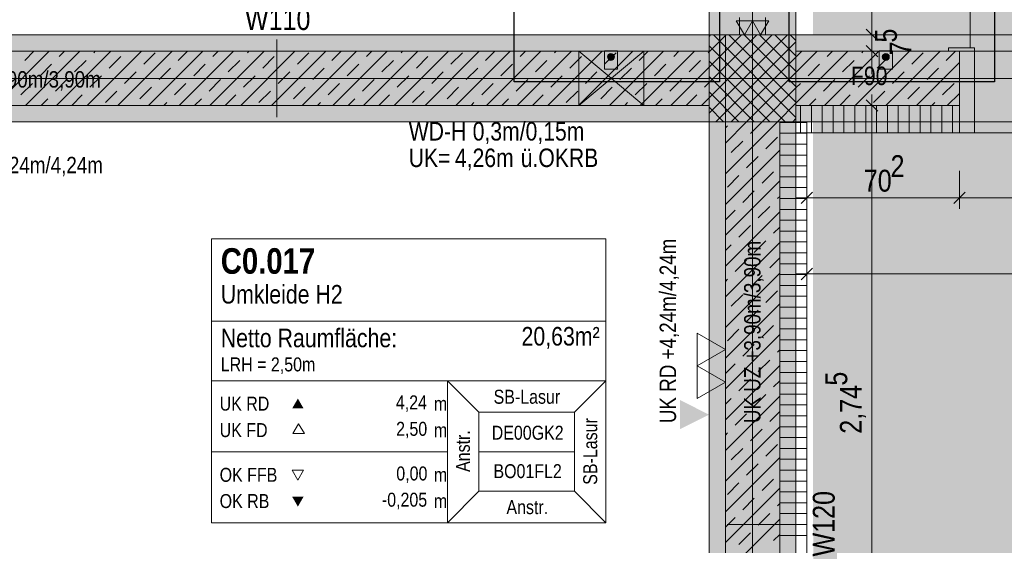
# Model space of a CAD drawing. Extents: x -500 to 300, y 62 to 1162.
# Tile 72 of 90: x -66 to 25, y 731 to 780. Entities that reach past the tile are written whole.
import ezdxf
from ezdxf.lldxf.tags import DXFTag

# ---------------------------------------------------------------- set-up
doc = ezdxf.new("R2010")
doc.units = 0
doc.layers.get('0').update_dxf_attribs({"lineweight": 13})
for name, color, linetype, lineweight, true_color in [('00_Beschriftung UZ', 3, 'Continuous', 35, 0x00ff00), ('30 -33 Aussenwände- 3 Aussenstützen', 7, 'Continuous', 50, 0x0000dd), ('30 -34 Innenwände- 1 tragend', 7, 'Continuous', 13, 0xdd0806), ('30 -34 Innenwände- 11 Durchbruch', 4, 'Continuous', 9, 0x00ffff), ('30 -34 Innenwände- 2 nichttragend', 7, 'Continuous', 18, 0xff7fe6), ('30 -34 Innenwände- 4 Türen_Fenster', 7, 'Continuous', 15, 0x9955ff), ('30 -35 Decken- 1 Konstruktion-Träger- Stahlbeton', 7, 'Continuous', 13, 0x33aa00), ('70 -72 Beschriftung- 2 Beschriftung Bauteile', 7, 'Continuous', 9, 0x9999ff), ('70 -75 Raumstempel- 1 Raumstempel', 7, 'Continuous', 25, 0xff6600), ('70 -76 Bemaßung- 2 Allgemein', 9, 'Continuous', 5, 0x808080), ('E_Leerrohr 32', 7, 'Continuous', 9, 0x00b300), ('E_Leerrohr Umrandung', 7, 'Continuous', 13, 0xffffff), ('E_Leerrohr_Detailnummer', 1, 'Continuous', 25, 0xff0000), ('E_Leerrohrdose 32', 7, 'Continuous', 9, 0x99ff99), ('iwb_Layout BA_Markierung', 7, 'Continuous', 9, 0xbadcdc), ('iwb_Schraffur_BW', 7, 'Continuous', 13, 0x7400e8), ('iwb_Schraffur_F90_feuerbestaendig', 1, 'Continuous', 13, 0xff0000), ('iwb_Schraffur_Unterzug', 7, 'Continuous', 5, 0xffffcc), ('iwb_Schraffur_Wand in Bauart BABW', 7, 'Continuous', 13, 0xac59ff), ('iwb_Sichtbeton', 2, 'Continuous', 50, 0xffff00), ('iwb_Sichtbeton-Shading', 2, 'Continuous', 50, 0xffff00)]:
    doc.layers.add(name, color=color, linetype=linetype, lineweight=lineweight, true_color=true_color)
for name, color, linetype, lineweight in [('70 -71 Achsen- 1 Gebäudeachsen', 7, 'STRICHPUNKT2-A06G93K98I', 18), ('70 -75 Raumstempel- 3 Wandstempel', 7, 'Continuous', 50), ('Keine', 7, 'Continuous', 9)]:
    doc.layers.add(name, color=color, linetype=linetype, lineweight=lineweight)
doc.styles.get("Standard").update_dxf_attribs({"font": 'ARIALN.TTF'})
tags = doc.linetypes.add('fein_strichliert-A06G93KA8I', pattern=[4, 1, -2, 1]).pattern_tags.tags
tags[8:9] = [DXFTag(74, 4), DXFTag(75, 0), DXFTag(340, '0'), DXFTag(46, 0.0), DXFTag(50, 0.0), DXFTag(44, 0.0), DXFTag(45, 0.0)]
tags[6:7] = [DXFTag(74, 4), DXFTag(75, 0), DXFTag(340, '0'), DXFTag(46, 0.0), DXFTag(50, 0.0), DXFTag(44, 0.0), DXFTag(45, 0.0)]
tags[4:5] = [DXFTag(74, 4), DXFTag(75, 0), DXFTag(340, '0'), DXFTag(46, 0.0), DXFTag(50, 0.0), DXFTag(44, 0.0), DXFTag(45, 0.0)]
tags = doc.linetypes.add('STRICHPUNKT2-A06G93K98I', pattern=[12.7, 6.35, -3.175, 0, -3.175]).pattern_tags.tags
tags[10:11] = [DXFTag(74, 4), DXFTag(75, 0), DXFTag(340, '0'), DXFTag(46, 0.0), DXFTag(50, 0.0), DXFTag(44, 0.0), DXFTag(45, 0.0)]
tags[8:9] = [DXFTag(74, 4), DXFTag(75, 0), DXFTag(340, '0'), DXFTag(46, 0.0), DXFTag(50, 0.0), DXFTag(44, 0.0), DXFTag(45, 0.0)]
tags[6:7] = [DXFTag(74, 4), DXFTag(75, 0), DXFTag(340, '0'), DXFTag(46, 0.0), DXFTag(50, 0.0), DXFTag(44, 0.0), DXFTag(45, 0.0)]
tags[4:5] = [DXFTag(74, 4), DXFTag(75, 0), DXFTag(340, '0'), DXFTag(46, 0.0), DXFTag(50, 0.0), DXFTag(44, 0.0), DXFTag(45, 0.0)]

# ---------------------------------------------------------------- blocks, each defined once
blk = doc.blocks.new('Shading-A06G93H18I', base_point=(43.752, 776.653))
at = {"layer": 'iwb_Sichtbeton-Shading', "color": 51, "true_color": 0xffff7f}
for points in [[(-146.298, 776.653), (-146.298, 777.253), (-2.298, 776.653), (-2.298, 777.253)], [(5.702, 776.653), (5.702, 777.253), (20.752, 776.653), (20.752, 777.253)], [(-0.498, 772.253), (-1.098, 771.653), (-146.298, 772.253), (-146.298, 771.653)], [(-0.498, 772.253), (-0.498, 317.122), (-1.098, 771.653), (-1.098, 317.116)]]:
    blk.add_solid(points, dxfattribs=at)
blk = doc.blocks.new('Polygon-A06G93K38I')
at = {"color": 0, "linetype": 'ByBlock', "lineweight": -2, "ltscale": 0.13}
blk.add_solid([(7.393, 86.702), (7.226, 1083.814), (76.501, 86.518), (76.501, 1083.814)], dxfattribs=at)
blk = doc.blocks.new('Referenz-A06G93KB8I')
at = {"layer": '00_Beschriftung UZ', "color": 0, "lineweight": -2}
for points in [[(-4.969, 742.171), (-2.299, 743.503), (-4.968, 744.842)], [(0.372, 742.171), (-2.299, 743.503), (0.37, 744.842)]]:
    blk.add_solid(points, dxfattribs=at)
at = {"layer": '30 -33 Aussenwände- 3 Aussenstützen', "color": 0, "lineweight": -2}
for p, q in [((-2.299, 778.308), (-2.153, 778.453)), ((-2.299, 776.894), (-0.739, 778.453)), ((-2.299, 775.48), (0.675, 778.453)), ((-2.299, 774.065), (2.089, 778.453)), ((-2.299, 772.651), (3.503, 778.453)), ((-2.299, 771.237), (4.918, 778.453)), ((-1.891, 778.453), (5.701, 770.861)), ((-1.668, 770.453), (5.701, 777.823)), ((-0.477, 778.453), (5.701, 772.275)), ((0.937, 778.453), (5.701, 773.689)), ((2.351, 778.453), (5.701, 775.104)), ((3.766, 778.453), (5.701, 776.518)), ((5.18, 778.453), (5.701, 777.932)), ((-2.299, 777.447), (4.695, 770.453)), ((-2.299, 776.033), (3.28, 770.453)), ((-0.254, 770.453), (5.701, 776.409)), ((1.701, 775.453), (1.701, 773.453)), ((-2.299, 774.618), (1.866, 770.453)), ((0.701, 774.453), (2.701, 774.453)), ((1.16, 770.453), (5.701, 774.994)), ((2.574, 770.453), (5.701, 773.58)), ((-2.299, 773.204), (0.452, 770.453)), ((-2.299, 771.79), (-0.962, 770.453)), ((3.989, 770.453), (5.701, 772.166)), ((5.403, 770.453), (5.701, 770.752))]:
    blk.add_line(p, q, dxfattribs=at)
at = {"layer": '30 -33 Aussenwände- 3 Aussenstützen', "color": 0, "linetype": 'Continuous', "lineweight": -2, "ltscale": 0.13}
for p, q in [((5.701, 778.453), (-2.299, 778.453)), ((-2.299, 778.453), (-2.299, 770.453)), ((5.701, 770.453), (5.701, 778.453)), ((-2.299, 770.453), (5.701, 770.453))]:
    blk.add_line(p, q, dxfattribs=at)
at = {"layer": '30 -34 Innenwände- 1 tragend', "color": 0, "lineweight": -2}
for p, q in [((-2.299, 776.953), (-146.299, 776.953)), ((-68.05, 771.953), (-63.05, 776.953)), ((-68.05, 771.953), (-63.05, 776.953)), ((-65.308, 776.11), (-64.465, 776.953)), ((-65.308, 776.11), (-64.465, 776.953)), ((-65.222, 771.953), (-60.222, 776.953)), ((-65.222, 771.953), (-60.222, 776.953)), ((-62.393, 771.953), (-57.393, 776.953)), ((-62.393, 771.953), (-57.393, 776.953)), ((-62.126, 776.463), (-61.636, 776.953)), ((-62.126, 776.463), (-61.636, 776.953)), ((-59.565, 771.953), (-54.565, 776.953)), ((-59.565, 771.953), (-54.565, 776.953)), ((-58.944, 776.817), (-58.808, 776.953)), ((-58.944, 776.817), (-58.808, 776.953)), ((-56.737, 771.953), (-51.737, 776.953)), ((-56.737, 771.953), (-51.737, 776.953)), ((-53.908, 771.953), (-48.908, 776.953)), ((-53.908, 771.953), (-48.908, 776.953)), ((-51.166, 776.11), (-50.322, 776.953)), ((-51.166, 776.11), (-50.322, 776.953)), ((-51.08, 771.953), (-46.08, 776.953)), ((-51.08, 771.953), (-46.08, 776.953)), ((-48.251, 771.953), (-43.251, 776.953)), ((-48.251, 771.953), (-43.251, 776.953)), ((-47.984, 776.463), (-47.494, 776.953)), ((-47.984, 776.463), (-47.494, 776.953)), ((-45.423, 771.953), (-40.423, 776.953)), ((-45.423, 771.953), (-40.423, 776.953)), ((-44.802, 776.817), (-44.666, 776.953)), ((-44.802, 776.817), (-44.666, 776.953)), ((-42.595, 771.953), (-37.595, 776.953)), ((-42.595, 771.953), (-37.595, 776.953)), ((-39.766, 771.953), (-34.766, 776.953)), ((-39.766, 771.953), (-34.766, 776.953)), ((-37.024, 776.11), (-36.18, 776.953)), ((-37.024, 776.11), (-36.18, 776.953)), ((-36.938, 771.953), (-31.938, 776.953)), ((-36.938, 771.953), (-31.938, 776.953)), ((-34.109, 771.953), (-29.109, 776.953)), ((-34.109, 771.953), (-29.109, 776.953)), ((-33.842, 776.463), (-33.352, 776.953)), ((-33.842, 776.463), (-33.352, 776.953)), ((-31.281, 771.953), (-26.281, 776.953)), ((-31.281, 771.953), (-26.281, 776.953)), ((-30.66, 776.817), (-30.523, 776.953)), ((-30.66, 776.817), (-30.523, 776.953)), ((-28.452, 771.953), (-23.452, 776.953)), ((-28.452, 771.953), (-23.452, 776.953)), ((-25.624, 771.953), (-20.624, 776.953)), ((-25.624, 771.953), (-20.624, 776.953)), ((-22.882, 776.11), (-22.038, 776.953)), ((-22.882, 776.11), (-22.038, 776.953)), ((-22.796, 771.953), (-17.796, 776.953)), ((-22.796, 771.953), (-17.796, 776.953)), ((-19.967, 771.953), (-14.967, 776.953)), ((-19.967, 771.953), (-14.967, 776.953)), ((-19.7, 776.463), (-19.21, 776.953)), ((-19.7, 776.463), (-19.21, 776.953)), ((-17.139, 771.953), (-12.139, 776.953)), ((-17.139, 771.953), (-12.139, 776.953)), ((-16.518, 776.817), (-16.381, 776.953)), ((-16.518, 776.817), (-16.381, 776.953)), ((-14.31, 771.953), (-9.31, 776.953)), ((-14.31, 771.953), (-9.31, 776.953)), ((-11.482, 771.953), (-6.482, 776.953)), ((-11.482, 771.953), (-6.482, 776.953)), ((-8.74, 776.11), (-7.896, 776.953)), ((-8.74, 776.11), (-7.896, 776.953)), ((-8.653, 771.953), (-3.653, 776.953)), ((-8.653, 771.953), (-3.653, 776.953)), ((-5.558, 776.463), (-5.068, 776.953)), ((-5.558, 776.463), (-5.068, 776.953)), ((5.701, 771.953), (5.701, 776.953)), ((5.701, 774.994), (7.66, 776.953)), ((5.701, 772.166), (10.489, 776.953)), ((5.701, 776.408), (6.246, 776.953)), ((5.701, 776.953), (20.751, 776.953)), ((8.317, 771.953), (13.317, 776.953)), ((8.584, 776.463), (9.075, 776.953)), ((11.146, 771.953), (16.146, 776.953)), ((11.766, 776.817), (11.903, 776.953)), ((13.974, 771.953), (18.974, 776.953)), ((19.545, 776.11), (20.388, 776.953)), ((20.751, 771.953), (20.751, 776.953)), ((-60.712, 775.049), (-59.651, 776.11)), ((-60.712, 775.049), (-59.651, 776.11)), ((-57.53, 775.403), (-56.469, 776.463)), ((-57.53, 775.403), (-56.469, 776.463)), ((-54.348, 775.756), (-53.287, 776.817)), ((-54.348, 775.756), (-53.287, 776.817)), ((-46.57, 775.049), (-45.509, 776.11)), ((-46.57, 775.049), (-45.509, 776.11)), ((-43.388, 775.403), (-42.327, 776.463)), ((-43.388, 775.403), (-42.327, 776.463)), ((-40.206, 775.756), (-39.145, 776.817)), ((-40.206, 775.756), (-39.145, 776.817)), ((-32.428, 775.049), (-31.367, 776.11)), ((-32.428, 775.049), (-31.367, 776.11)), ((-29.246, 775.403), (-28.185, 776.463)), ((-29.246, 775.403), (-28.185, 776.463)), ((-26.064, 775.756), (-25.003, 776.817)), ((-26.064, 775.756), (-25.003, 776.817)), ((-18.286, 775.049), (-17.225, 776.11)), ((-18.286, 775.049), (-17.225, 776.11)), ((-15.104, 775.403), (-14.043, 776.463)), ((-15.104, 775.403), (-14.043, 776.463)), ((-11.922, 775.756), (-10.861, 776.817)), ((-11.922, 775.756), (-10.861, 776.817)), ((-4.144, 775.049), (-3.083, 776.11)), ((-4.144, 775.049), (-3.083, 776.11)), ((-2.376, 776.817), (-2.299, 776.894)), ((-2.376, 776.817), (-2.299, 776.894)), ((9.999, 775.049), (11.059, 776.11)), ((13.181, 775.403), (14.241, 776.463)), ((16.363, 775.756), (17.423, 776.817)), ((-63.894, 774.695), (-62.833, 775.756)), ((-63.894, 774.695), (-62.833, 775.756)), ((-52.934, 774.342), (-51.873, 775.403)), ((-52.934, 774.342), (-51.873, 775.403)), ((-49.752, 774.695), (-48.691, 775.756)), ((-49.752, 774.695), (-48.691, 775.756)), ((-38.792, 774.342), (-37.731, 775.403)), ((-38.792, 774.342), (-37.731, 775.403)), ((-35.61, 774.695), (-34.549, 775.756)), ((-35.61, 774.695), (-34.549, 775.756)), ((-24.65, 774.342), (-23.589, 775.403)), ((-24.65, 774.342), (-23.589, 775.403)), ((-21.468, 774.695), (-20.407, 775.756)), ((-21.468, 774.695), (-20.407, 775.756)), ((-10.508, 774.342), (-9.447, 775.403)), ((-10.508, 774.342), (-9.447, 775.403)), ((-7.326, 774.695), (-6.265, 775.756)), ((-7.326, 774.695), (-6.265, 775.756)), ((-5.825, 771.953), (-2.299, 775.48)), ((-5.825, 771.953), (-2.299, 775.48)), ((6.817, 774.695), (7.877, 775.756)), ((16.802, 771.953), (20.751, 775.902)), ((17.777, 774.342), (18.837, 775.403)), ((-62.48, 773.281), (-61.419, 774.342)), ((-62.48, 773.281), (-61.419, 774.342)), ((-59.298, 773.635), (-58.237, 774.695)), ((-59.298, 773.635), (-58.237, 774.695)), ((-56.116, 773.988), (-55.055, 775.049)), ((-56.116, 773.988), (-55.055, 775.049)), ((-48.338, 773.281), (-47.277, 774.342)), ((-48.338, 773.281), (-47.277, 774.342)), ((-45.156, 773.635), (-44.095, 774.695)), ((-45.156, 773.635), (-44.095, 774.695)), ((-41.974, 773.988), (-40.913, 775.049)), ((-41.974, 773.988), (-40.913, 775.049)), ((-34.196, 773.281), (-33.135, 774.342)), ((-34.196, 773.281), (-33.135, 774.342)), ((-31.014, 773.635), (-29.953, 774.695)), ((-31.014, 773.635), (-29.953, 774.695)), ((-27.832, 773.988), (-26.771, 775.049)), ((-27.832, 773.988), (-26.771, 775.049)), ((-20.053, 773.281), (-18.993, 774.342)), ((-20.053, 773.281), (-18.993, 774.342)), ((-16.871, 773.635), (-15.811, 774.695)), ((-16.871, 773.635), (-15.811, 774.695)), ((-13.689, 773.988), (-12.629, 775.049)), ((-13.689, 773.988), (-12.629, 775.049)), ((-5.911, 773.281), (-4.851, 774.342)), ((-5.911, 773.281), (-4.851, 774.342)), ((8.231, 773.281), (9.291, 774.342)), ((11.413, 773.635), (12.473, 774.695)), ((14.595, 773.988), (15.655, 775.049)), ((-65.662, 772.928), (-64.601, 773.988)), ((-65.662, 772.928), (-64.601, 773.988)), ((-57.884, 772.221), (-56.823, 773.281)), ((-57.884, 772.221), (-56.823, 773.281)), ((-54.702, 772.574), (-53.641, 773.635)), ((-54.702, 772.574), (-53.641, 773.635)), ((-51.52, 772.928), (-50.459, 773.988)), ((-51.52, 772.928), (-50.459, 773.988)), ((-43.742, 772.221), (-42.681, 773.281)), ((-43.742, 772.221), (-42.681, 773.281)), ((-40.56, 772.574), (-39.499, 773.635)), ((-40.56, 772.574), (-39.499, 773.635)), ((-37.378, 772.928), (-36.317, 773.988)), ((-37.378, 772.928), (-36.317, 773.988)), ((-29.599, 772.221), (-28.539, 773.281)), ((-29.599, 772.221), (-28.539, 773.281)), ((-26.417, 772.574), (-25.357, 773.635)), ((-26.417, 772.574), (-25.357, 773.635)), ((-23.235, 772.928), (-22.175, 773.988)), ((-23.235, 772.928), (-22.175, 773.988)), ((-15.457, 772.221), (-14.397, 773.281)), ((-15.457, 772.221), (-14.397, 773.281)), ((-12.275, 772.574), (-11.215, 773.635)), ((-12.275, 772.574), (-11.215, 773.635)), ((-9.093, 772.928), (-8.033, 773.988)), ((-9.093, 772.928), (-8.033, 773.988)), ((-2.729, 773.635), (-2.299, 774.065)), ((-2.729, 773.635), (-2.299, 774.065)), ((5.701, 773.58), (6.11, 773.988)), ((12.827, 772.221), (13.888, 773.281)), ((16.009, 772.574), (17.07, 773.635)), ((19.191, 772.928), (20.252, 773.988)), ((-63.808, 771.953), (-63.187, 772.574)), ((-63.808, 771.953), (-63.187, 772.574)), ((-60.979, 771.953), (-60.005, 772.928)), ((-60.979, 771.953), (-60.005, 772.928)), ((-49.666, 771.953), (-49.045, 772.574)), ((-49.666, 771.953), (-49.045, 772.574)), ((-46.837, 771.953), (-45.863, 772.928)), ((-46.837, 771.953), (-45.863, 772.928)), ((-35.523, 771.953), (-34.903, 772.574)), ((-35.523, 771.953), (-34.903, 772.574)), ((-32.695, 771.953), (-31.721, 772.928)), ((-32.695, 771.953), (-31.721, 772.928)), ((-21.381, 771.953), (-20.761, 772.574)), ((-21.381, 771.953), (-20.761, 772.574)), ((-18.553, 771.953), (-17.579, 772.928)), ((-18.553, 771.953), (-17.579, 772.928)), ((-7.239, 771.953), (-6.618, 772.574)), ((-7.239, 771.953), (-6.618, 772.574)), ((-4.411, 771.953), (-3.436, 772.928)), ((-4.411, 771.953), (-3.436, 772.928)), ((-2.997, 771.953), (-2.299, 772.651)), ((-2.997, 771.953), (-2.299, 772.651)), ((6.903, 771.953), (7.524, 772.574)), ((9.731, 771.953), (10.706, 772.928)), ((19.631, 771.953), (20.751, 773.074)), ((-2.299, 771.953), (-146.299, 771.953)), ((-52.494, 771.953), (-52.227, 772.221)), ((-52.494, 771.953), (-52.227, 772.221)), ((-38.352, 771.953), (-38.085, 772.221)), ((-38.352, 771.953), (-38.085, 772.221)), ((-24.21, 771.953), (-23.943, 772.221)), ((-24.21, 771.953), (-23.943, 772.221)), ((-10.068, 771.953), (-9.8, 772.221)), ((-10.068, 771.953), (-9.8, 772.221)), ((5.701, 771.953), (20.751, 771.953)), ((18.217, 771.953), (18.484, 772.221)), ((4.201, 770.453), (-0.799, 770.453)), ((-0.799, 768.494), (1.16, 770.453)), ((-0.799, 765.666), (3.989, 770.453)), ((-0.799, 613.453), (-0.799, 770.453)), ((-0.799, 769.908), (-0.608, 770.099)), ((1.513, 769.392), (2.574, 770.453)), ((4.201, 613.453), (4.201, 770.453)), ((2.928, 767.978), (3.988, 769.039)), ((-0.799, 762.837), (4.201, 767.837)), ((-0.254, 767.624), (0.806, 768.685)), ((1.16, 766.21), (2.22, 767.271)), ((-0.608, 764.442), (0.453, 765.503)), ((2.574, 764.796), (3.635, 765.857)), ((-0.799, 760.009), (4.201, 765.009)), ((0.806, 763.028), (1.867, 764.089)), ((3.988, 763.382), (4.201, 763.595)), ((2.22, 761.614), (3.281, 762.675)), ((-0.799, 761.423), (0.099, 762.321)), ((-0.799, 757.181), (4.201, 762.181)), ((0.453, 759.846), (1.513, 760.907)), ((3.635, 760.2), (4.201, 760.766)), ((-0.799, 754.352), (4.201, 759.352)), ((-0.799, 758.595), (-0.254, 759.139)), ((1.867, 758.432), (2.928, 759.493)), ((3.281, 757.018), (4.201, 757.938)), ((0.099, 756.664), (1.16, 757.725)), ((-0.799, 751.524), (4.201, 756.524)), ((1.513, 755.25), (2.574, 756.311)), ((-0.799, 755.766), (-0.608, 755.957)), ((-0.254, 753.482), (0.806, 754.543)), ((2.928, 753.836), (3.988, 754.896)), ((-0.799, 748.695), (4.201, 753.695)), ((1.16, 752.068), (2.22, 753.129)), ((2.574, 750.654), (3.635, 751.714)), ((-0.799, 745.867), (4.201, 750.867)), ((-0.608, 750.3), (0.453, 751.361)), ((0.806, 748.886), (1.867, 749.947)), ((3.988, 749.24), (4.201, 749.453)), ((-0.799, 747.281), (0.099, 748.179)), ((-0.799, 743.038), (4.201, 748.038)), ((2.22, 747.472), (3.281, 748.532)), ((0.453, 745.704), (1.513, 746.765)), ((3.635, 746.058), (4.201, 746.624)), ((-0.799, 740.21), (4.201, 745.21)), ((1.867, 744.29), (2.928, 745.351)), ((-0.799, 744.453), (-0.254, 744.997)), ((0.099, 742.522), (1.16, 743.583)), ((3.281, 742.876), (4.201, 743.796)), ((-0.799, 737.382), (4.201, 742.382)), ((-0.799, 741.624), (-0.608, 741.815)), ((1.513, 741.108), (2.574, 742.169)), ((2.928, 739.694), (3.988, 740.754)), ((-0.254, 739.34), (0.806, 740.401)), ((-0.799, 734.553), (4.201, 739.553)), ((1.16, 737.926), (2.22, 738.987)), ((-0.608, 736.158), (0.453, 737.219)), ((2.574, 736.512), (3.635, 737.572)), ((-0.799, 731.725), (4.201, 736.725)), ((0.806, 734.744), (1.867, 735.805)), ((3.988, 735.097), (4.201, 735.31)), ((2.22, 733.33), (3.281, 734.39)), ((-0.799, 733.139), (0.099, 734.037)), ((-0.799, 728.896), (4.201, 733.896)), ((0.453, 731.562), (1.513, 732.623)), ((3.635, 731.915), (4.201, 732.482))]:
    blk.add_line(p, q, dxfattribs=at)
at = {"layer": '30 -34 Innenwände- 1 tragend', "color": 0, "linetype": 'Continuous', "lineweight": -2, "ltscale": 0.13}
for p, q in [((-2.299, 776.953), (-146.299, 776.953)), ((-2.299, 776.953), (-2.299, 771.953)), ((5.701, 776.953), (20.751, 776.953)), ((-2.299, 771.953), (-146.299, 771.953)), ((-0.799, 613.453), (-0.799, 770.453)), ((6.701, 613.453), (6.701, 770.453)), ((5.701, 769.453), (20.751, 769.453))]:
    blk.add_line(p, q, dxfattribs=at)
at = {"layer": '30 -34 Innenwände- 11 Durchbruch', "color": 0, "linetype": 'Continuous', "lineweight": -2, "ltscale": 0.13}
for p, q in [((-14.299, 771.951), (-14.299, 776.951)), ((-14.299, 776.951), (-8.299, 771.951)), ((-8.299, 776.951), (-14.299, 771.951)), ((-14.299, 776.951), (-8.299, 776.951)), ((-8.299, 776.951), (-14.299, 771.951)), ((-8.299, 771.951), (-14.299, 776.951)), ((-8.299, 771.951), (-8.299, 776.951)), ((-14.299, 771.951), (-8.299, 771.951))]:
    blk.add_line(p, q, dxfattribs=at)
at = {"layer": '30 -34 Innenwände- 11 Durchbruch', "color": 0, "lineweight": -2}
for points in [[(-14.299, 771.951), (-14.299, 776.951), (-11.299, 774.451)], [(-8.299, 771.951), (-11.299, 774.451), (-8.299, 776.951)]]:
    blk.add_solid(points, dxfattribs=at)
at = {"layer": '30 -34 Innenwände- 2 nichttragend', "color": 0, "linetype": 'Continuous', "lineweight": -2, "ltscale": 0.13}
for p, q in [((0.501, 778.453), (0.501, 780.053)), ((2.901, 778.453), (2.901, 780.053))]:
    blk.add_line(p, q, dxfattribs=at)
at = {"layer": '30 -34 Innenwände- 2 nichttragend', "color": 0, "lineweight": -2}
for p, q in [((20.751, 776.953), (19.751, 776.953)), ((5.701, 769.453), (5.701, 771.953)), ((5.701, 771.953), (20.751, 771.953)), ((6.121, 769.453), (6.121, 771.953)), ((7.121, 769.453), (7.121, 771.953)), ((8.121, 769.453), (8.121, 771.953)), ((9.121, 769.453), (9.121, 771.953)), ((10.121, 769.453), (10.121, 771.953)), ((11.121, 769.453), (11.121, 771.953)), ((12.121, 769.453), (12.121, 771.953)), ((13.121, 769.453), (13.121, 771.953)), ((14.121, 769.453), (14.121, 771.953)), ((15.121, 769.453), (15.121, 771.953)), ((16.121, 769.453), (16.121, 771.953)), ((17.121, 769.453), (17.121, 771.953)), ((18.121, 769.453), (18.121, 771.953)), ((19.121, 769.453), (19.121, 771.953)), ((20.121, 769.453), (20.121, 771.953)), ((20.751, 769.453), (20.751, 771.953)), ((4.201, 613.453), (4.201, 770.453)), ((6.701, 770.453), (4.201, 770.453)), ((6.701, 770.394), (4.201, 770.394)), ((6.701, 613.453), (6.701, 770.453)), ((6.701, 769.394), (4.201, 769.394)), ((5.701, 769.453), (20.751, 769.453)), ((6.701, 768.394), (4.201, 768.394)), ((6.701, 767.394), (4.201, 767.394)), ((6.701, 766.394), (4.201, 766.394)), ((6.701, 765.394), (4.201, 765.394)), ((6.701, 764.394), (4.201, 764.394)), ((6.701, 763.394), (4.201, 763.394)), ((6.701, 762.394), (4.201, 762.394)), ((6.701, 761.394), (4.201, 761.394)), ((6.701, 760.394), (4.201, 760.394)), ((6.701, 759.394), (4.201, 759.394)), ((6.701, 758.394), (4.201, 758.394)), ((6.701, 757.394), (4.201, 757.394)), ((6.701, 756.394), (4.201, 756.394)), ((6.701, 755.394), (4.201, 755.394)), ((6.701, 754.394), (4.201, 754.394)), ((6.701, 753.394), (4.201, 753.394)), ((6.701, 752.394), (4.201, 752.394)), ((6.701, 751.394), (4.201, 751.394)), ((6.701, 750.394), (4.201, 750.394)), ((6.701, 749.394), (4.201, 749.394)), ((6.701, 748.394), (4.201, 748.394)), ((6.701, 747.394), (4.201, 747.394)), ((6.701, 746.394), (4.201, 746.394)), ((6.701, 745.394), (4.201, 745.394)), ((6.701, 744.394), (4.201, 744.394)), ((6.701, 743.394), (4.201, 743.394)), ((6.701, 742.394), (4.201, 742.394)), ((6.701, 741.394), (4.201, 741.394)), ((6.701, 740.394), (4.201, 740.394)), ((6.701, 739.394), (4.201, 739.394)), ((6.701, 738.394), (4.201, 738.394)), ((6.701, 737.394), (4.201, 737.394)), ((6.701, 736.394), (4.201, 736.394)), ((6.701, 735.394), (4.201, 735.394)), ((6.701, 734.394), (4.201, 734.394)), ((6.701, 733.394), (4.201, 733.394)), ((6.701, 732.394), (4.201, 732.394))]:
    blk.add_line(p, q, dxfattribs=at)
at = {"layer": '30 -34 Innenwände- 4 Türen_Fenster', "color": 0, "linetype": 'fein_strichliert-A06G93KA8I', "lineweight": -2, "ltscale": 0.13}
for p, q in [((21.751, 777.273), (21.751, 798.273)), ((20.751, 776.953), (43.751, 776.953)), ((20.751, 769.453), (43.751, 769.453))]:
    blk.add_line(p, q, dxfattribs=at)
at = {"layer": '30 -34 Innenwände- 4 Türen_Fenster', "color": 0, "linetype": 'Continuous', "lineweight": -2, "ltscale": 0.13}
for p, q in [((21.751, 777.273), (19.751, 777.273)), ((19.751, 777.273), (19.751, 776.953)), ((19.751, 776.953), (20.751, 776.953)), ((20.751, 776.953), (20.751, 769.453)), ((22.151, 777.273), (21.751, 777.273)), ((22.151, 769.453), (22.151, 777.273)), ((20.751, 769.453), (22.151, 769.453))]:
    blk.add_line(p, q, dxfattribs=at)
at = {"layer": '30 -34 Innenwände- 4 Türen_Fenster', "color": 0, "linetype": 'fein_strichliert-A06G93KA8I', "lineweight": -2, "ltscale": 0.13}
blk.add_ellipse((21.751, 777.273), major_axis=(21, 0), ratio=1, start_param=0, end_param=1.570796, dxfattribs=at)
at = {"layer": '30 -35 Decken- 1 Konstruktion-Träger- Stahlbeton', "color": 0, "linetype": 'fein_strichliert-A06G93KA8I', "lineweight": -2, "ltscale": 0.13}
for p, q in [((-2.299, 830.453), (-2.299, 778.453)), ((5.701, 830.453), (5.701, 778.453)), ((-298.299, 778.453), (-0.799, 778.453)), ((5.701, 778.453), (76.501, 778.453)), ((-298.299, 770.453), (-0.799, 770.453)), ((-2.299, 227.453), (-2.299, 770.453)), ((5.701, 770.453), (76.501, 770.453)), ((5.701, 227.453), (5.701, 770.453))]:
    blk.add_line(p, q, dxfattribs=at)
at = {"layer": '30 -35 Decken- 1 Konstruktion-Träger- Stahlbeton', "color": 0, "lineweight": -2}
for p, q in [((5.701, 778.453), (-2.299, 778.453)), ((-0.799, 778.453), (-0.799, 770.453)), ((5.701, 778.453), (5.701, 770.453)), ((-2.299, 770.453), (5.701, 770.453))]:
    blk.add_line(p, q, dxfattribs=at)
at = {"layer": '70 -71 Achsen- 1 Gebäudeachsen', "color": 0, "linetype": 'STRICHPUNKT2-A06G93K98I', "lineweight": -2, "ltscale": 0.13}
for p, q in [((1.701, 1084.393), (1.701, 84.953)), ((-387.239, 774.453), (76.501, 774.453))]:
    blk.add_line(p, q, dxfattribs=at)
at = {"layer": '70 -72 Beschriftung- 2 Beschriftung Bauteile', "color": 0, "lineweight": -2}
for p, q in [((0.201, 779.752), (0.951, 778.453)), ((1.701, 779.752), (0.201, 779.752)), ((0.951, 778.453), (1.701, 779.752)), ((1.701, 779.752), (2.451, 778.453)), ((3.201, 779.752), (1.701, 779.752)), ((2.451, 778.453), (3.201, 779.752)), ((-0.799, 749.503), (-3.397, 751.003)), ((-3.397, 751.003), (-3.397, 748.003)), ((-3.397, 748.003), (-0.799, 749.503)), ((-0.799, 746.503), (-3.397, 748.003)), ((-3.397, 748.003), (-3.397, 745.003)), ((-3.397, 745.003), (-0.799, 746.503))]:
    blk.add_line(p, q, dxfattribs=at)
for points in [[(0.951, 778.453), (0.201, 779.752), (0.951, 779.752)], [(0.951, 778.453), (0.951, 779.752), (1.701, 779.752)], [(2.451, 778.453), (1.701, 779.752), (2.451, 779.752)], [(2.451, 778.453), (2.451, 779.752), (3.201, 779.752)]]:
    blk.add_solid(points, dxfattribs=at)
at = {"layer": '70 -75 Raumstempel- 1 Raumstempel', "color": 0, "lineweight": -2}
for p, q in [((-48.124, 759.693), (-48.124, 733.553)), ((-11.8, 759.693), (-48.124, 759.693)), ((-11.8, 733.553), (-11.8, 759.693)), ((-11.8, 752.098), (-48.124, 752.098)), ((-48.124, 746.623), (-26.395, 746.623)), ((-23.512, 743.726), (-26.395, 746.623)), ((-11.8, 746.623), (-26.395, 746.623)), ((-26.395, 746.623), (-26.395, 733.553)), ((-14.683, 743.726), (-11.8, 746.623)), ((-23.512, 736.451), (-23.512, 743.726)), ((-23.512, 743.726), (-14.683, 743.726)), ((-14.683, 736.451), (-14.683, 743.726)), ((-40.086, 742.663), (-40.61, 741.757)), ((-39.563, 741.757), (-40.086, 742.663)), ((-40.61, 741.757), (-39.563, 741.757)), ((-48.124, 740.088), (-26.395, 740.088)), ((-14.683, 740.088), (-23.512, 740.088)), ((-40.158, 737.484), (-40.681, 738.39)), ((-40.681, 738.39), (-39.635, 738.39)), ((-39.635, 738.39), (-40.158, 737.484)), ((-23.512, 736.451), (-26.395, 733.553)), ((-23.512, 736.451), (-14.683, 736.451)), ((-14.683, 736.451), (-11.8, 733.553)), ((-11.8, 733.553), (-48.124, 733.553))]:
    blk.add_line(p, q, dxfattribs=at)
for points in [[(-39.635, 744.078), (-40.158, 744.984), (-40.681, 744.078)], [(-39.635, 735.947), (-40.158, 735.041), (-40.681, 735.947)]]:
    blk.add_solid(points, dxfattribs=at)
at = {"layer": '70 -76 Bemaßung- 2 Allgemein', "color": 0, "linetype": 'Continuous', "lineweight": -2, "ltscale": 0.13}
for p, q in [((12.701, 829.393), (12.701, 779.514)), ((12.701, 779.514), (12.701, 780.574)), ((13.232, 777.923), (12.171, 778.984)), ((13.232, 777.923), (12.171, 778.984)), ((12.701, 777.453), (12.701, 779.514)), ((12.701, 777.453), (12.701, 779.514)), ((10.201, 778.453), (13.701, 778.453)), ((10.201, 778.453), (13.701, 778.453)), ((12.701, 778.453), (12.701, 776.953)), ((12.701, 777.953), (12.701, 775.893)), ((10.201, 776.953), (13.701, 776.953)), ((12.171, 777.484), (13.232, 776.423)), ((12.701, 775.893), (12.701, 774.833)), ((12.171, 772.484), (13.232, 771.423)), ((12.701, 772.953), (12.701, 770.893)), ((10.201, 771.953), (13.701, 771.953)), ((12.701, 718.114), (12.701, 770.893)), ((6.703, 765.953), (6.703, 762.453)), ((20.751, 765.953), (20.751, 762.453)), ((20.751, 765.953), (20.751, 762.453)), ((5.703, 763.453), (7.763, 763.453)), ((6.172, 762.923), (7.233, 763.984)), ((19.691, 763.453), (7.763, 763.453)), ((21.751, 763.453), (19.691, 763.453)), ((19.751, 763.453), (21.812, 763.453)), ((20.221, 762.923), (21.282, 763.984)), ((21.282, 763.984), (20.221, 762.923)), ((42.691, 763.453), (21.812, 763.453)), ((6.703, 758.953), (6.703, 755.453)), ((6.172, 755.923), (7.233, 756.984)), ((5.703, 756.453), (7.763, 756.453)), ((57.741, 756.453), (7.763, 756.453))]:
    blk.add_line(p, q, dxfattribs=at)
at = {"layer": 'Keine', "color": 0, "lineweight": -2}
for p, q in [((-42.087, 778.038), (-42.087, 770.869)), ((6.536, 733.391), (-0.634, 733.391))]:
    blk.add_line(p, q, dxfattribs=at)
at = {"layer": '00_Beschriftung UZ', "color": 0, "linetype": 'ByBlock', "lineweight": -2, "ltscale": 0.13, "char_height": 1.51033, "attachment_point": 1}
for s, insert in [('{\\fArial Narrow;UK UZ +3,90m/3,90m}', (-75.081, 775.116)), ('{\\fArial Narrow;UK RD +4,24m/4,24m}', (-75.08, 767.229))]:
    blk.add_mtext(s, dxfattribs=dict(at, insert=insert))
at = {"layer": '00_Beschriftung UZ', "color": 0, "linetype": 'ByBlock', "lineweight": -2, "ltscale": 0.13, "char_height": 1.51033, "attachment_point": 1, "rotation": 90}
for s, insert in [('{\\fArial Narrow;UK RD +4,24m/4,24m}', (-6.849, 742.722)), ('{\\fArial Narrow;UK UZ +3,90m/3,90m}', (0.926, 742.722))]:
    blk.add_mtext(s, dxfattribs=dict(at, insert=insert))
at = {"layer": '30 -34 Innenwände- 11 Durchbruch', "color": 0, "linetype": 'Continuous', "lineweight": -2, "ltscale": 0.13, "char_height": 1.7, "attachment_point": 1}
for s, insert in [('{\\fArial Narrow;0,3m/0,15m}', (-24.064, 770.428)), ('{\\fArial Narrow;WD-H}', (-29.951, 770.428)), ('{\\fArial Narrow;UK=}', (-29.951, 767.992)), ('{\\fArial Narrow;4,26m}', (-25.699, 767.992)), ('{\\fArial Narrow;ü.OKRB}', (-19.642, 767.992))]:
    blk.add_mtext(s, dxfattribs=dict(at, insert=insert))
at = {"layer": '70 -75 Raumstempel- 1 Raumstempel', "color": 0, "linetype": 'Continuous', "lineweight": -2, "ltscale": 0.13, "attachment_point": 1}
for s, insert, char_height, rotation in [('{\\fArial Narrow|b1|i0;C0.017}', (-47.257, 758.822), 2.3536, 0), ('{\\fArial Narrow;Umkleide H2}', (-47.257, 755.439), 1.71171, 0), ('{\\fArial Narrow;Netto Raumfläche:}', (-47.257, 751.418), 1.71171, 0), ('{\\fArial Narrow;20,63m²}', (-19.566, 751.573), 1.71171, 0), ('{\\fArial Narrow;LRH = 2,50m}', (-47.257, 748.77), 1.28378, 0), ('{\\fArial Narrow;4,24}', (-31.135, 745.274), 1.28378, 0), ('{\\fArial Narrow;SB-Lasur}', (-22.137, 745.791), 1.28378, 0), ('{\\fArial Narrow;UK RD}', (-47.359, 745.158), 1.28378, 0), ('{\\fArial Narrow;m}', (-27.638, 745.148), 1.28378, 0), ('{\\fArial Narrow;SB-Lasur}', (-13.885, 737.049), 1.28378, 90), ('{\\fArial Narrow;UK FD}', (-47.359, 742.724), 1.28378, 0), ('{\\fArial Narrow;2,50}', (-31.114, 742.84), 1.28378, 0), ('{\\fArial Narrow;Anstr.}', (-25.608, 738.23), 1.28378, 90), ('{\\fArial Narrow;DE00GK2}', (-22.312, 742.481), 1.28378, 0), ('{\\fArial Narrow;m}', (-27.638, 742.714), 1.28378, 0), ('{\\fArial Narrow;BO01FL2}', (-22.152, 738.945), 1.28378, 0), ('{\\fArial Narrow;OK FFB}', (-47.359, 738.605), 1.28378, 0), ('{\\fArial Narrow;0,00}', (-31.096, 738.731), 1.28378, 0), ('{\\fArial Narrow;m}', (-27.638, 738.605), 1.28378, 0), ('{\\fArial Narrow;OK RB}', (-47.359, 736.191), 1.28378, 0), ('{\\fArial Narrow;-0,205}', (-32.424, 736.317), 1.28378, 0), ('{\\fArial Narrow;m}', (-27.638, 736.191), 1.28378, 0), ('{\\fArial Narrow;Anstr.}', (-20.956, 735.632), 1.28378, 0)]:
    blk.add_mtext(s, dxfattribs=dict(at, insert=insert, char_height=char_height, rotation=rotation))
at = {"layer": '70 -75 Raumstempel- 3 Wandstempel', "color": 0, "linetype": 'Continuous', "lineweight": -2, "ltscale": 0.13, "attachment_point": 1}
for s, insert, char_height in [('{\\fArial Narrow;W110}', (-45.029, 780.917), 2.01377), ('{\\fArial Narrow;F90}', (10.766, 775.532), 1.7)]:
    blk.add_mtext(s, dxfattribs=dict(at, insert=insert, char_height=char_height))
at = {"layer": '70 -75 Raumstempel- 3 Wandstempel', "color": 0, "linetype": 'Continuous', "lineweight": -2, "ltscale": 0.13, "insert": (7.252, 730.449), "char_height": 2.01377, "attachment_point": 1, "rotation": 90}
blk.add_mtext('{\\fArial Narrow;W120}', dxfattribs=at)
at = {"layer": '70 -76 Bemaßung- 2 Allgemein', "color": 0, "linetype": 'Continuous', "lineweight": -2, "ltscale": 0.13, "char_height": 2.01377, "attachment_point": 1, "rotation": 90}
for s, insert in [('{\\fArial Narrow;5}', (12.981, 777.746)), ('{\\fArial Narrow;7}', (14.324, 776.567)), ('{\\fArial Narrow;5}', (8.409, 746.17)), ('{\\fArial Narrow;2,74}', (9.751, 741.744))]:
    blk.add_mtext(s, dxfattribs=dict(at, insert=insert))
at = {"layer": '70 -76 Bemaßung- 2 Allgemein', "color": 0, "linetype": 'Continuous', "lineweight": -2, "ltscale": 0.13, "char_height": 2.01377, "attachment_point": 1}
for s, insert in [('{\\fArial Narrow;2}', (14.409, 767.383)), ('{\\fArial Narrow;70}', (11.948, 766.04))]:
    blk.add_mtext(s, dxfattribs=dict(at, insert=insert))
blk = doc.blocks.new('Referenz-A06G93KD8I')
at = {"layer": 'iwb_Schraffur_BW', "linetype": 'Continuous', "ltscale": 0.13}
blk.add_solid([(-0.798, 773.453), (4.202, 773.453), (-0.798, 208.513), (4.202, 208.513)], dxfattribs=at)
at = {"layer": 'iwb_Schraffur_F90_feuerbestaendig', "linetype": 'Continuous', "ltscale": 0.13}
blk.add_solid([(4.202, 776.953), (20.752, 776.953), (4.202, 771.953), (20.752, 771.953)], dxfattribs=at)
at = {"layer": 'iwb_Schraffur_Unterzug', "linetype": 'Continuous', "ltscale": 0.13}
for points in [[(-2.298, 227.453), (-2.298, 830.453), (5.702, 227.453), (5.702, 830.453)], [(-298.298, 774.453), (-298.298, 778.453), (76.501, 778.453)], [(-298.298, 774.453), (76.501, 778.453), (76.501, 774.883)], [(-298.298, 774.453), (76.501, 774.883), (76.501, 774.024)], [(-298.298, 774.453), (76.501, 774.024), (76.501, 770.453)], [(-298.298, 774.453), (76.501, 770.453), (-298.298, 770.453)]]:
    blk.add_solid(points, dxfattribs=at)
at = {"layer": 'iwb_Schraffur_Wand in Bauart BABW', "linetype": 'Continuous', "ltscale": 0.13}
blk.add_solid([(-154.298, 776.953), (4.202, 776.953), (-154.298, 771.953), (4.202, 771.953)], dxfattribs=at)
at = {"layer": 'iwb_Sichtbeton', "linetype": 'Continuous', "ltscale": 0.5}
for points in [[(-146.298, 776.653), (-146.298, 777.253), (-2.298, 776.653), (-2.298, 777.253)], [(5.702, 776.653), (5.702, 777.253), (20.752, 776.653), (20.752, 777.253)], [(-0.498, 772.253), (-1.098, 771.653), (-146.298, 772.253), (-146.298, 771.653)], [(-0.498, 227.453), (-1.098, 227.453), (-0.498, 772.253), (-1.098, 771.653)]]:
    blk.add_solid(points, dxfattribs=at)
blk = doc.blocks.new('Polygon-A06G93ND8I')
at = {"color": 0, "linetype": 'ByBlock', "lineweight": -2, "ltscale": 0.25}
for p, q in [((-20.246, 788.677), (-1.337, 788.677)), ((-20.246, 774.129), (-20.246, 788.677)), ((-1.337, 788.677), (-1.337, 774.129)), ((-1.337, 774.129), (-20.246, 774.129))]:
    blk.add_line(p, q, dxfattribs=at)
blk = doc.blocks.new('Kreis-A06G93NF8I')
at = {"color": 0, "linetype": 'ByBlock', "lineweight": -2, "ltscale": 0.13}
blk.add_circle((-11.335, 776.429), 0.32, dxfattribs=at)
blk = doc.blocks.new('Polygon-A06G93NH8I')
at = {"color": 0, "linetype": 'ByBlock', "lineweight": -2, "ltscale": 0.13}
for p, q in [((-11.933, 775.295), (-11.933, 776.975)), ((-11.933, 776.975), (-10.733, 776.975)), ((-10.733, 776.975), (-10.733, 775.295)), ((-10.733, 775.295), (-11.933, 775.295))]:
    blk.add_line(p, q, dxfattribs=at)
blk = doc.blocks.new('Schraffur-A06G93NJ8I')
at = {"linetype": 'ByBlock', "lineweight": -2, "ltscale": 0.13}
blk.add_hatch(color=0, dxfattribs=at).paths.add_polyline_path([(-11.655, 776.429), (-11.646, 776.506), (-11.618, 776.578), (-11.574, 776.641), (-11.517, 776.692), (-11.448, 776.728), (-11.373, 776.747), (-11.296, 776.747), (-11.221, 776.728), (-11.153, 776.692), (-11.095, 776.641), (-11.051, 776.578), (-11.024, 776.506), (-11.015, 776.429), (-11.024, 776.353), (-11.051, 776.28), (-11.095, 776.217), (-11.153, 776.166), (-11.221, 776.13), (-11.296, 776.111), (-11.373, 776.111), (-11.448, 776.13), (-11.517, 776.166), (-11.574, 776.217), (-11.618, 776.28), (-11.646, 776.353)])
blk = doc.blocks.new('Polygon-A06G93NL8I')
at = {"color": 0, "linetype": 'ByBlock', "lineweight": -2, "ltscale": 0.13}
blk.add_solid([(-10.733, 776.975), (-10.733, 775.295), (-11.933, 776.975), (-11.933, 775.295)], dxfattribs=at)
blk = doc.blocks.new('Polygon-A06G93NP8I')
at = {"color": 0, "linetype": 'ByBlock', "lineweight": -2, "ltscale": 0.25}
for p, q in [((5.061, 788.677), (23.97, 788.677)), ((5.061, 774.129), (5.061, 788.677)), ((23.97, 788.677), (23.97, 774.129)), ((23.97, 774.129), (5.061, 774.129))]:
    blk.add_line(p, q, dxfattribs=at)
blk = doc.blocks.new('Kreis-A06G93NR8I')
at = {"color": 0, "linetype": 'ByBlock', "lineweight": -2, "ltscale": 0.13}
blk.add_circle((13.972, 776.429), 0.32, dxfattribs=at)
blk = doc.blocks.new('Polygon-A06G93NT8I')
at = {"color": 0, "linetype": 'ByBlock', "lineweight": -2, "ltscale": 0.13}
for p, q in [((13.374, 775.295), (13.374, 776.975)), ((13.374, 776.975), (14.574, 776.975)), ((14.574, 776.975), (14.574, 775.295)), ((14.574, 775.295), (13.374, 775.295))]:
    blk.add_line(p, q, dxfattribs=at)
blk = doc.blocks.new('Schraffur-A06G93NV8I')
at = {"linetype": 'ByBlock', "lineweight": -2, "ltscale": 0.13}
blk.add_hatch(color=0, dxfattribs=at).paths.add_polyline_path([(13.652, 776.429), (13.662, 776.506), (13.689, 776.578), (13.733, 776.641), (13.79, 776.692), (13.859, 776.728), (13.934, 776.747), (14.011, 776.747), (14.086, 776.728), (14.154, 776.692), (14.212, 776.641), (14.256, 776.578), (14.283, 776.506), (14.292, 776.429), (14.283, 776.353), (14.256, 776.28), (14.212, 776.217), (14.154, 776.166), (14.086, 776.13), (14.011, 776.111), (13.934, 776.111), (13.859, 776.13), (13.79, 776.166), (13.733, 776.217), (13.689, 776.28), (13.662, 776.353)])
blk = doc.blocks.new('Polygon-A06G93NX8I')
at = {"color": 0, "linetype": 'ByBlock', "lineweight": -2, "ltscale": 0.13}
blk.add_solid([(14.574, 776.975), (14.574, 775.295), (13.374, 776.975), (13.374, 775.295)], dxfattribs=at)

msp = doc.modelspace()

# ---------------------------------------------------------------- block references
at = {"color": 8, "lineweight": 13, "ltscale": 0.13, "true_color": 0x808080}
msp.add_blockref('Referenz-A06G93KB8I', (0, 0), dxfattribs=at)
at = {"color": 8, "lineweight": 25, "ltscale": 0.25, "true_color": 0x808080}
msp.add_blockref('Referenz-A06G93KD8I', (0, 0), dxfattribs=at)
msp.add_blockref('Shading-A06G93H18I', (43.752, 776.653))
at = {"layer": 'E_Leerrohr 32', "ltscale": 0.13}
for name in ['Schraffur-A06G93NJ8I', 'Schraffur-A06G93NV8I']:
    msp.add_blockref(name, (0, 0), dxfattribs=at)
at = {"layer": 'E_Leerrohr Umrandung', "ltscale": 0.13}
for name in ['Kreis-A06G93NF8I', 'Kreis-A06G93NR8I']:
    msp.add_blockref(name, (0, 0), dxfattribs=at)
at = {"layer": 'E_Leerrohr_Detailnummer', "ltscale": 0.25}
for name in ['Polygon-A06G93ND8I', 'Polygon-A06G93NP8I']:
    msp.add_blockref(name, (0, 0), dxfattribs=at)
at = {"layer": 'E_Leerrohrdose 32', "color": 7, "ltscale": 0.13, "true_color": 0xffffff}
for name in ['Polygon-A06G93NH8I', 'Polygon-A06G93NT8I']:
    msp.add_blockref(name, (0, 0), dxfattribs=at)
at = {"layer": 'E_Leerrohrdose 32', "ltscale": 0.13}
for name in ['Polygon-A06G93NL8I', 'Polygon-A06G93NX8I']:
    msp.add_blockref(name, (0, 0), dxfattribs=at)
at = {"layer": 'iwb_Layout BA_Markierung', "ltscale": 0.13}
msp.add_blockref('Polygon-A06G93K38I', (0, 0), dxfattribs=at)

doc.saveas('drawing.dxf')
